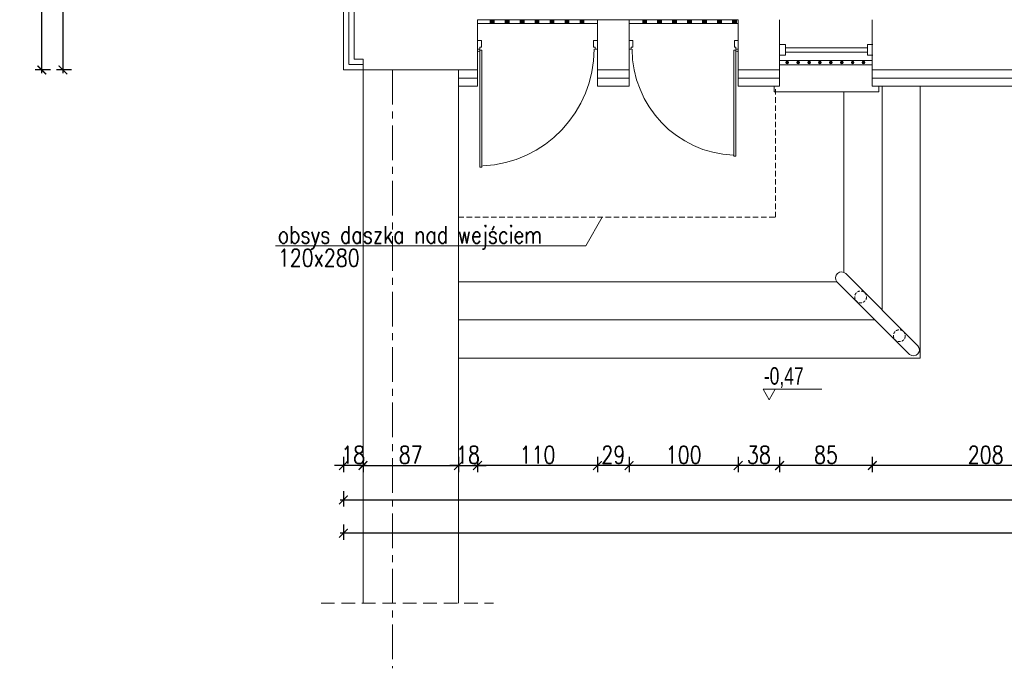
# Model space of a CAD drawing. Header units: millimetres. Extents: x 6354466 to 6508314, y -1889048 to -1342748.
# Tile 54 of 134: x 6380232 to 6389261, y -1766175 to -1760233. Entities that reach past the tile are written whole.
import ezdxf

# ---------------------------------------------------------------- set-up
doc = ezdxf.new("R2010")
doc.units = ezdxf.units.MM
doc.header["$PDMODE"] = 3
doc.header["$PDSIZE"] = 10
doc.linetypes.add('CENTER', pattern=[50.8, 31.75, -6.35, 6.35, -6.35])
doc.linetypes.add('HIDDEN', pattern=[0.375, 0.25, -0.125])
for name, color, linetype, lineweight in [('drzwi istn', 163, 'Continuous', 5), ('L-3', 10, 'Continuous', 18), ('L-5', 152, 'Continuous', 9), ('L-AXIS', 10, 'CENTER', 18), ('L-DIM', 252, 'Continuous', 5), ('L-DRZWI', 146, 'Continuous', 13), ('L-HATCH', 252, 'Continuous', 5), ('L-ISTNIEJĄCE BUDYNKI', 167, 'Continuous', 5), ('L-OPIS', 142, 'Continuous', 9), ('L-TXT', 141, 'Continuous', 9)]:
    doc.layers.add(name, color=color, linetype=linetype, lineweight=lineweight)
doc.styles.add('125', font='cdmsimpl.shx', dxfattribs={"width": 0.7, "height": 125})
doc.styles.add('160', font='simplex.shx', dxfattribs={"width": 0.8, "height": 160})
doc.linetypes.add('BATTING', pattern='A,0.00254,-2.54,[134,ltypeshp.shx,S=2.54,R=0,X=-2.54,Y=0],-5.08,[134,ltypeshp.shx,S=2.54,R=180,X=2.54,Y=0],-2.54', length=10.16254)
doc.dimstyles.new('160', dxfattribs={"dimtxt": 160, "dimasz": 80, "dimexe": 60, "dimexo": 3, "dimgap": 18, "dimtad": 1, "dimdec": 0, "dimlfac": 0.1, "dimrnd": 1, "dimtxsty": '160', "dimblk": 'ARCHTICK', "dimcen": 2.5, "dimdle": 30, "dimadec": 0, "dimazin": 0, "dimtfac": 1, "dimtdec": 0, "dimtix": 1, "dimtmove": 2, "dimatfit": 0, "dimldrblk": 'NONE', "dimfxl": 0, "dimarcsym": 0})

# ---------------------------------------------------------------- blocks, each defined once
blk = doc.blocks.new('*U27')
for p, q in [((-5, 0), (-5, -5)), ((5, -5), (5, 0)), ((-5, -5), (5, -5)), ((-2, -5), (-2, -80)), ((2, -5), (2, -80)), ((-5, -85), (-5, -80)), ((-5, -80), (5, -80)), ((5, -80), (5, -85))]:
    blk.add_line(p, q)
blk = doc.blocks.new('PMUI_DRZWI12')
for p, q in [((35, 40), (0, 40)), ((35, -20), (35, 40)), ((1065, -20), (1065, 40)), ((1065, 40), (1100, 40)), ((1100, 40), (1100, -40)), ((0, -40), (20, -40)), ((20, -40), (20, -20)), ((20, -20), (35, -20)), ((20, -50), (20, -60)), ((20, -50), (40, -50)), ((20, -1120), (20, -50)), ((40, -50), (40, -1120)), ((1080, -20), (1065, -20)), ((1080, -40), (1080, -20)), ((1100, -40), (1080, -40)), ((40, -1120), (20, -1120))]:
    blk.add_line(p, q)
for points in [[(0, 40), (0, -40)], [(20, -50), (20, -1120)]]:
    blk.add_lwpolyline(points)
blk.add_circle((10, -50), 10)
blk.add_arc((-2.1, -39.1), 1071.5, 272.72584, 359.95417)
blk = doc.blocks.new('PMUI_DRZWI10')
for p, q in [((-1000, 40), (-1000, -40)), ((-965, 40), (-1000, 40)), ((-965, -20), (-965, 40)), ((-35, -20), (-35, 40)), ((-35, 40), (0, 40)), ((-1000, -40), (-980, -40)), ((-980, -40), (-980, -20)), ((-980, -20), (-965, -20)), ((-20, -50), (-40, -50)), ((-40, -50), (-40, -1020)), ((-20, -20), (-35, -20)), ((-20, -40), (-20, -20)), ((0, -40), (-20, -40)), ((-20, -50), (-20, -60)), ((-20, -1020), (-20, -50)), ((-40, -1020), (-20, -1020))]:
    blk.add_line(p, q)
for points in [[(0, 40), (0, -40)], [(-20, -50), (-20, -1020)]]:
    blk.add_lwpolyline(points)
blk.add_circle((-10, -50), 10)
blk.add_arc((1.9, -39.2), 974.1, 180.04583, 267.27416)
blk = doc.blocks.new('_ArchTick')
at = {"color": 0, "linetype": 'ByBlock', "const_width": 0.15}
blk.add_lwpolyline([(-0.5, -0.5), (0.5, 0.5)], dxfattribs=at)
blk = doc.blocks.new('*D151')
at = {"layer": 'Defpoints', "color": 0, "transparency": 16777216}
for p in [(6388050.3, -1760843.4), (6390130.3, -1760843.4), (6388050.3, -1764317.9)]:
    blk.add_point(p, dxfattribs=at)
at = {"layer": 'L-DIM', "color": 0, "lineweight": -2, "ltscale": 10, "transparency": 16777216}
for p, q in [((6388050.3, -1764237.9), (6388050.3, -1764377.9)), ((6390130.3, -1764237.9), (6390130.3, -1764377.9)), ((6390160.3, -1764317.9), (6388020.3, -1764317.9))]:
    blk.add_line(p, q, dxfattribs=at)
at = {"layer": 'L-DIM', "color": 0, "linetype": 'ByBlock', "lineweight": -2, "transparency": 16777216, "xscale": 80, "yscale": 80, "zscale": 80, "rotation": 180}
blk.add_blockref('_ArchTick', (6388050.3, -1764317.9), dxfattribs=at)
at = {"layer": 'L-DIM', "color": 0, "linetype": 'ByBlock', "lineweight": -2, "transparency": 16777216, "xscale": 80, "yscale": 80, "zscale": 80}
blk.add_blockref('_ArchTick', (6390130.3, -1764317.9), dxfattribs=at)
at = {"layer": 'L-DIM', "color": 0, "ltscale": 10, "transparency": 16777216, "insert": (6389090.3, -1764219.9), "char_height": 160, "attachment_point": 5, "style": '160'}
blk.add_mtext('208', dxfattribs=at)
blk = doc.blocks.new('_None')
blk = doc.blocks.new('*D152')
at = {"layer": 'Defpoints', "color": 0, "transparency": 16777216}
for p in [(6387200.3, -1760843.4), (6388050.3, -1760843.4), (6387200.3, -1764317.9)]:
    blk.add_point(p, dxfattribs=at)
at = {"layer": 'L-DIM', "color": 0, "lineweight": -2, "ltscale": 10, "transparency": 16777216}
for p, q in [((6387200.3, -1764237.9), (6387200.3, -1764377.9)), ((6388050.3, -1764237.9), (6388050.3, -1764377.9)), ((6388080.3, -1764317.9), (6387170.3, -1764317.9))]:
    blk.add_line(p, q, dxfattribs=at)
at = {"layer": 'L-DIM', "color": 0, "linetype": 'ByBlock', "lineweight": -2, "transparency": 16777216, "xscale": 80, "yscale": 80, "zscale": 80, "rotation": 180}
blk.add_blockref('_ArchTick', (6387200.3, -1764317.9), dxfattribs=at)
at = {"layer": 'L-DIM', "color": 0, "linetype": 'ByBlock', "lineweight": -2, "transparency": 16777216, "xscale": 80, "yscale": 80, "zscale": 80}
blk.add_blockref('_ArchTick', (6388050.3, -1764317.9), dxfattribs=at)
at = {"layer": 'L-DIM', "color": 0, "ltscale": 10, "transparency": 16777216, "insert": (6387625.3, -1764219.9), "char_height": 160, "attachment_point": 5, "style": '160'}
blk.add_mtext('85', dxfattribs=at)
blk = doc.blocks.new('*D153')
at = {"layer": 'Defpoints', "color": 0, "transparency": 16777216}
for p in [(6386820.3, -1760843.4), (6387200.3, -1760843.4), (6386820.3, -1764317.9)]:
    blk.add_point(p, dxfattribs=at)
at = {"layer": 'L-DIM', "color": 0, "lineweight": -2, "ltscale": 10, "transparency": 16777216}
for p, q in [((6386820.3, -1764237.9), (6386820.3, -1764377.9)), ((6387200.3, -1764237.9), (6387200.3, -1764377.9)), ((6387230.3, -1764317.9), (6386790.3, -1764317.9))]:
    blk.add_line(p, q, dxfattribs=at)
at = {"layer": 'L-DIM', "color": 0, "linetype": 'ByBlock', "lineweight": -2, "transparency": 16777216, "xscale": 80, "yscale": 80, "zscale": 80, "rotation": 180}
blk.add_blockref('_ArchTick', (6386820.3, -1764317.9), dxfattribs=at)
at = {"layer": 'L-DIM', "color": 0, "linetype": 'ByBlock', "lineweight": -2, "transparency": 16777216, "xscale": 80, "yscale": 80, "zscale": 80}
blk.add_blockref('_ArchTick', (6387200.3, -1764317.9), dxfattribs=at)
at = {"layer": 'L-DIM', "color": 0, "ltscale": 10, "transparency": 16777216, "insert": (6387010.3, -1764219.9), "char_height": 160, "attachment_point": 5, "style": '160'}
blk.add_mtext('38', dxfattribs=at)
blk = doc.blocks.new('*D154')
at = {"layer": 'Defpoints', "color": 0, "transparency": 16777216}
for p in [(6385820.3, -1760843.4), (6386820.3, -1760843.4), (6385820.3, -1764317.9)]:
    blk.add_point(p, dxfattribs=at)
at = {"layer": 'L-DIM', "color": 0, "lineweight": -2, "ltscale": 10, "transparency": 16777216}
for p, q in [((6385820.3, -1764237.9), (6385820.3, -1764377.9)), ((6386820.3, -1764237.9), (6386820.3, -1764377.9)), ((6386850.3, -1764317.9), (6385790.3, -1764317.9))]:
    blk.add_line(p, q, dxfattribs=at)
at = {"layer": 'L-DIM', "color": 0, "linetype": 'ByBlock', "lineweight": -2, "transparency": 16777216, "xscale": 80, "yscale": 80, "zscale": 80, "rotation": 180}
blk.add_blockref('_ArchTick', (6385820.3, -1764317.9), dxfattribs=at)
at = {"layer": 'L-DIM', "color": 0, "linetype": 'ByBlock', "lineweight": -2, "transparency": 16777216, "xscale": 80, "yscale": 80, "zscale": 80}
blk.add_blockref('_ArchTick', (6386820.3, -1764317.9), dxfattribs=at)
at = {"layer": 'L-DIM', "color": 0, "ltscale": 10, "transparency": 16777216, "insert": (6386320.3, -1764219.9), "char_height": 160, "attachment_point": 5, "style": '160'}
blk.add_mtext('100', dxfattribs=at)
blk = doc.blocks.new('*D155')
at = {"layer": 'Defpoints', "color": 0, "transparency": 16777216}
for p in [(6385530.3, -1760843.4), (6385820.3, -1760843.4), (6385530.3, -1764317.9)]:
    blk.add_point(p, dxfattribs=at)
at = {"layer": 'L-DIM', "color": 0, "lineweight": -2, "ltscale": 10, "transparency": 16777216}
for p, q in [((6385530.3, -1764237.9), (6385530.3, -1764377.9)), ((6385820.3, -1764237.9), (6385820.3, -1764377.9)), ((6385850.3, -1764317.9), (6385500.3, -1764317.9))]:
    blk.add_line(p, q, dxfattribs=at)
at = {"layer": 'L-DIM', "color": 0, "linetype": 'ByBlock', "lineweight": -2, "transparency": 16777216, "xscale": 80, "yscale": 80, "zscale": 80, "rotation": 180}
blk.add_blockref('_ArchTick', (6385530.3, -1764317.9), dxfattribs=at)
at = {"layer": 'L-DIM', "color": 0, "linetype": 'ByBlock', "lineweight": -2, "transparency": 16777216, "xscale": 80, "yscale": 80, "zscale": 80}
blk.add_blockref('_ArchTick', (6385820.3, -1764317.9), dxfattribs=at)
at = {"layer": 'L-DIM', "color": 0, "ltscale": 10, "transparency": 16777216, "insert": (6385675.3, -1764219.9), "char_height": 160, "attachment_point": 5, "style": '160'}
blk.add_mtext('29', dxfattribs=at)
blk = doc.blocks.new('*D156')
at = {"layer": 'Defpoints', "color": 0, "transparency": 16777216}
for p in [(6384430.3, -1760843.4), (6385530.3, -1760843.4), (6384430.3, -1764317.9)]:
    blk.add_point(p, dxfattribs=at)
at = {"layer": 'L-DIM', "color": 0, "lineweight": -2, "ltscale": 10, "transparency": 16777216}
for p, q in [((6384430.3, -1764237.9), (6384430.3, -1764377.9)), ((6385530.3, -1764237.9), (6385530.3, -1764377.9)), ((6385560.3, -1764317.9), (6384400.3, -1764317.9))]:
    blk.add_line(p, q, dxfattribs=at)
at = {"layer": 'L-DIM', "color": 0, "linetype": 'ByBlock', "lineweight": -2, "transparency": 16777216, "xscale": 80, "yscale": 80, "zscale": 80, "rotation": 180}
blk.add_blockref('_ArchTick', (6384430.3, -1764317.9), dxfattribs=at)
at = {"layer": 'L-DIM', "color": 0, "linetype": 'ByBlock', "lineweight": -2, "transparency": 16777216, "xscale": 80, "yscale": 80, "zscale": 80}
blk.add_blockref('_ArchTick', (6385530.3, -1764317.9), dxfattribs=at)
at = {"layer": 'L-DIM', "color": 0, "ltscale": 10, "transparency": 16777216, "insert": (6384980.3, -1764219.9), "char_height": 160, "attachment_point": 5, "style": '160'}
blk.add_mtext('110', dxfattribs=at)
blk = doc.blocks.new('*D157')
at = {"layer": 'Defpoints', "color": 0, "ltscale": 10, "transparency": 16777216}
for p in [(6383200.3, -1760693.4), (6413415.3, -1760843.4), (6383200.3, -1764938.3)]:
    blk.add_point(p, dxfattribs=at)
at = {"layer": 'L-DIM', "color": 0, "lineweight": -2, "ltscale": 10, "transparency": 16777216}
for p, q in [((6413445.3, -1764938.3), (6383170.3, -1764938.3)), ((6383200.3, -1764858.3), (6383200.3, -1764998.3)), ((6413415.3, -1764858.3), (6413415.3, -1764998.3))]:
    blk.add_line(p, q, dxfattribs=at)
at = {"layer": 'L-DIM', "color": 0, "lineweight": -2, "ltscale": 10, "transparency": 16777216, "xscale": 80, "yscale": 80, "zscale": 80, "rotation": 180}
blk.add_blockref('_ArchTick', (6383200.3, -1764938.3), dxfattribs=at)
at = {"layer": 'L-DIM', "color": 0, "lineweight": -2, "ltscale": 10, "transparency": 16777216, "xscale": 80, "yscale": 80, "zscale": 80}
blk.add_blockref('_ArchTick', (6413415.3, -1764938.3), dxfattribs=at)
at = {"layer": 'L-DIM', "color": 0, "ltscale": 10, "transparency": 16777216, "insert": (6398307.8, -1764840.3), "char_height": 160, "attachment_point": 5, "style": '160'}
blk.add_mtext('3022', dxfattribs=at)
blk = doc.blocks.new('*D194')
at = {"layer": 'Defpoints', "color": 0, "transparency": 16777216}
for p in [(6383200.3, -1757213.4), (6380628.5, -1760693.4), (6383200.3, -1760693.4)]:
    blk.add_point(p, dxfattribs=at)
at = {"layer": 'L-DIM', "color": 0, "lineweight": -2, "ltscale": 10, "transparency": 16777216}
for p, q in [((6380708.5, -1757213.4), (6380568.5, -1757213.4)), ((6380628.5, -1757183.4), (6380628.5, -1760723.4)), ((6380708.5, -1760693.4), (6380568.5, -1760693.4))]:
    blk.add_line(p, q, dxfattribs=at)
at = {"layer": 'L-DIM', "color": 0, "linetype": 'ByBlock', "lineweight": -2, "transparency": 16777216, "xscale": 80, "yscale": 80, "zscale": 80}
for p, rotation in [((6380628.5, -1757213.4), 90), ((6380628.5, -1760693.4), 270)]:
    blk.add_blockref('_ArchTick', p, dxfattribs=dict(at, rotation=rotation))
at = {"layer": 'L-DIM', "color": 0, "ltscale": 10, "transparency": 16777216, "insert": (6380530.5, -1758953.4), "char_height": 160, "attachment_point": 5, "rotation": 90, "style": '160'}
blk.add_mtext('348', dxfattribs=at)
blk = doc.blocks.new('*D195')
at = {"layer": 'Defpoints', "color": 0, "transparency": 16777216}
for p in [(6380435.1, -1748963.4), (6383200.3, -1748963.4), (6383200.3, -1760693.4)]:
    blk.add_point(p, dxfattribs=at)
at = {"layer": 'L-DIM', "color": 0, "lineweight": -2, "ltscale": 10, "transparency": 16777216}
for p, q in [((6380435.1, -1760723.4), (6380435.1, -1748933.4)), ((6380515.1, -1748963.4), (6380375.1, -1748963.4)), ((6380515.1, -1760693.4), (6380375.1, -1760693.4))]:
    blk.add_line(p, q, dxfattribs=at)
at = {"layer": 'L-DIM', "color": 0, "linetype": 'ByBlock', "lineweight": -2, "transparency": 16777216, "xscale": 80, "yscale": 80, "zscale": 80}
for p, rotation in [((6380435.1, -1748963.4), 90), ((6380435.1, -1760693.4), 270)]:
    blk.add_blockref('_ArchTick', p, dxfattribs=dict(at, rotation=rotation))
at = {"layer": 'L-DIM', "color": 0, "ltscale": 10, "transparency": 16777216, "insert": (6380337.1, -1754828.4), "char_height": 160, "attachment_point": 5, "rotation": 90, "style": '160'}
blk.add_mtext('1173', dxfattribs=at)
blk = doc.blocks.new('*D462')
at = {"layer": 'Defpoints', "color": 0, "transparency": 16777216}
for p in [(6383200.3, -1760693.4), (6413415.3, -1760693.4), (6413415.3, -1764632.8)]:
    blk.add_point(p, dxfattribs=at)
at = {"layer": 'L-DIM', "color": 0, "lineweight": -2, "ltscale": 10, "transparency": 16777216}
for p, q in [((6383200.3, -1764552.8), (6383200.3, -1764692.8)), ((6413415.3, -1764552.8), (6413415.3, -1764692.8)), ((6383170.3, -1764632.8), (6413445.3, -1764632.8))]:
    blk.add_line(p, q, dxfattribs=at)
at = {"layer": 'L-DIM', "color": 0, "linetype": 'ByBlock', "lineweight": -2, "transparency": 16777216, "xscale": 80, "yscale": 80, "zscale": 80, "rotation": 180}
blk.add_blockref('_ArchTick', (6383200.3, -1764632.8), dxfattribs=at)
at = {"layer": 'L-DIM', "color": 0, "linetype": 'ByBlock', "lineweight": -2, "transparency": 16777216, "xscale": 80, "yscale": 80, "zscale": 80}
blk.add_blockref('_ArchTick', (6413415.3, -1764632.8), dxfattribs=at)
at = {"layer": 'L-DIM', "color": 0, "ltscale": 10, "transparency": 16777216, "insert": (6398307.8, -1764534.8), "char_height": 160, "attachment_point": 5, "style": '160'}
blk.add_mtext('3022', dxfattribs=at)
blk = doc.blocks.new('*D502')
at = {"layer": 'Defpoints', "color": 0, "transparency": 16777216}
for p in [(6384255.3, -1760843.4), (6384430.3, -1760843.4), (6384430.3, -1764317.9)]:
    blk.add_point(p, dxfattribs=at)
at = {"layer": 'L-DIM', "color": 0, "lineweight": -2, "ltscale": 10, "transparency": 16777216}
for p, q in [((6384255.3, -1764237.9), (6384255.3, -1764377.9)), ((6384430.3, -1764237.9), (6384430.3, -1764377.9)), ((6384255.3, -1764317.9), (6384175.3, -1764317.9)), ((6384225.3, -1764317.9), (6384460.3, -1764317.9)), ((6384430.3, -1764317.9), (6384510.3, -1764317.9))]:
    blk.add_line(p, q, dxfattribs=at)
at = {"layer": 'L-DIM', "color": 0, "linetype": 'ByBlock', "lineweight": -2, "transparency": 16777216, "xscale": 80, "yscale": 80, "zscale": 80}
blk.add_blockref('_ArchTick', (6384255.3, -1764317.9), dxfattribs=at)
at = {"layer": 'L-DIM', "color": 0, "linetype": 'ByBlock', "lineweight": -2, "transparency": 16777216, "xscale": 80, "yscale": 80, "zscale": 80, "rotation": 180}
blk.add_blockref('_ArchTick', (6384430.3, -1764317.9), dxfattribs=at)
at = {"layer": 'L-DIM', "color": 0, "ltscale": 10, "transparency": 16777216, "insert": (6384342.8, -1764219.9), "char_height": 160, "attachment_point": 5, "style": '160'}
blk.add_mtext('18', dxfattribs=at)
blk = doc.blocks.new('*D503')
at = {"layer": 'Defpoints', "color": 0, "transparency": 16777216}
for p in [(6383380.3, -1760693.4), (6384255.3, -1760693.4), (6384255.3, -1764317.9)]:
    blk.add_point(p, dxfattribs=at)
at = {"layer": 'L-DIM', "color": 0, "lineweight": -2, "ltscale": 10, "transparency": 16777216}
for p, q in [((6383380.3, -1764237.9), (6383380.3, -1764377.9)), ((6384255.3, -1764237.9), (6384255.3, -1764377.9)), ((6383350.3, -1764317.9), (6384285.3, -1764317.9))]:
    blk.add_line(p, q, dxfattribs=at)
at = {"layer": 'L-DIM', "color": 0, "linetype": 'ByBlock', "lineweight": -2, "transparency": 16777216, "xscale": 80, "yscale": 80, "zscale": 80, "rotation": 180}
blk.add_blockref('_ArchTick', (6383380.3, -1764317.9), dxfattribs=at)
at = {"layer": 'L-DIM', "color": 0, "linetype": 'ByBlock', "lineweight": -2, "transparency": 16777216, "xscale": 80, "yscale": 80, "zscale": 80}
blk.add_blockref('_ArchTick', (6384255.3, -1764317.9), dxfattribs=at)
at = {"layer": 'L-DIM', "color": 0, "ltscale": 10, "transparency": 16777216, "insert": (6383817.8, -1764219.9), "char_height": 160, "attachment_point": 5, "style": '160'}
blk.add_mtext('87', dxfattribs=at)
blk = doc.blocks.new('*D504')
at = {"layer": 'Defpoints', "color": 0, "transparency": 16777216}
for p in [(6383200.3, -1760693.4), (6383380.3, -1760693.4), (6383200.3, -1764317.9)]:
    blk.add_point(p, dxfattribs=at)
at = {"layer": 'L-DIM', "color": 0, "lineweight": -2, "ltscale": 10, "transparency": 16777216}
for p, q in [((6383200.3, -1764237.9), (6383200.3, -1764377.9)), ((6383380.3, -1764237.9), (6383380.3, -1764377.9)), ((6383200.3, -1764317.9), (6383120.3, -1764317.9)), ((6383410.3, -1764317.9), (6383170.3, -1764317.9)), ((6383380.3, -1764317.9), (6383460.3, -1764317.9))]:
    blk.add_line(p, q, dxfattribs=at)
at = {"layer": 'L-DIM', "color": 0, "linetype": 'ByBlock', "lineweight": -2, "transparency": 16777216, "xscale": 80, "yscale": 80, "zscale": 80}
blk.add_blockref('_ArchTick', (6383200.3, -1764317.9), dxfattribs=at)
at = {"layer": 'L-DIM', "color": 0, "linetype": 'ByBlock', "lineweight": -2, "transparency": 16777216, "xscale": 80, "yscale": 80, "zscale": 80, "rotation": 180}
blk.add_blockref('_ArchTick', (6383380.3, -1764317.9), dxfattribs=at)
at = {"layer": 'L-DIM', "color": 0, "ltscale": 10, "transparency": 16777216, "insert": (6383290.3, -1764219.9), "char_height": 160, "attachment_point": 5, "style": '160'}
blk.add_mtext('18', dxfattribs=at)

msp = doc.modelspace()

# ---------------------------------------------------------------- hatches: boundary and pattern name
at = {"layer": 'L-DRZWI'}
for points in [[(6384546.7, -1760268.3), (6384582.1, -1760268.3), (6384582.1, -1760233.4), (6384546.7, -1760233.4)], [(6384684, -1760268.3), (6384719.4, -1760268.3), (6384719.4, -1760233.4), (6384684, -1760233.4)], [(6384821.3, -1760268.3), (6384856.7, -1760268.3), (6384856.7, -1760233.4), (6384821.3, -1760233.4)], [(6384958.6, -1760268.3), (6384994, -1760268.3), (6384994, -1760233.4), (6384958.6, -1760233.4)], [(6385095.9, -1760268.3), (6385131.3, -1760268.3), (6385131.3, -1760233.4), (6385095.9, -1760233.4)], [(6385233.2, -1760268.3), (6385268.6, -1760268.3), (6385268.6, -1760233.4), (6385233.2, -1760233.4)], [(6385370.5, -1760268.3), (6385405.9, -1760268.3), (6385405.9, -1760233.4), (6385370.5, -1760233.4)], [(6385980.2, -1760268.3), (6385944.8, -1760268.3), (6385944.8, -1760233.4), (6385980.2, -1760233.4)], [(6386117.5, -1760268.3), (6386082.1, -1760268.3), (6386082.1, -1760233.4), (6386117.5, -1760233.4)], [(6386254.8, -1760268.3), (6386219.4, -1760268.3), (6386219.4, -1760233.4), (6386254.8, -1760233.4)], [(6386392.1, -1760268.3), (6386356.7, -1760268.3), (6386356.7, -1760233.4), (6386392.1, -1760233.4)], [(6386529.4, -1760268.3), (6386494, -1760268.3), (6386494, -1760233.4), (6386529.4, -1760233.4)], [(6386666.7, -1760268.3), (6386631.3, -1760268.3), (6386631.3, -1760233.4), (6386666.7, -1760233.4)], [(6386804, -1760268.3), (6386768.6, -1760268.3), (6386768.6, -1760233.4), (6386804, -1760233.4)]]:
    msp.add_hatch(color=256, dxfattribs=at).paths.add_polyline_path(points)

# ---------------------------------------------------------------- linework, layer by layer
at = {"layer": 'L-3', "ltscale": 10}
for p, q in [((6384430.3, -1760693.4), (6384255.3, -1760693.4)), ((6384255.3, -1760843.4), (6384255.3, -1760693.4)), ((6384430.3, -1760843.4), (6384430.3, -1760693.4)), ((6385820.3, -1760693.4), (6385530.3, -1760693.4)), ((6385530.3, -1760693.4), (6385530.3, -1760843.4)), ((6385820.3, -1760843.4), (6385820.3, -1760693.4)), ((6387200.3, -1760693.4), (6386820.3, -1760693.4)), ((6386820.3, -1760693.4), (6386820.3, -1760843.4)), ((6387200.3, -1760843.4), (6387200.3, -1760693.4)), ((6390130.3, -1760693.4), (6388050.3, -1760693.4)), ((6388050.3, -1760693.4), (6388050.3, -1760843.4)), ((6384255.3, -1760843.4), (6384430.3, -1760843.4)), ((6385530.3, -1760843.4), (6385820.3, -1760843.4)), ((6386820.3, -1760843.4), (6387200.3, -1760843.4)), ((6388050.3, -1760843.4), (6390130.3, -1760843.4)), ((6384314.1, -1762633.4), (6384255.3, -1762633.4)), ((6384255.3, -1762633.4), (6384255.3, -1763333.4)), ((6384255.3, -1763333.4), (6384318, -1763333.4))]:
    msp.add_line(p, q, dxfattribs=at)
at = {"layer": 'L-3', "linetype": 'BATTING', "ltscale": 7}
for p, q in [((6384430.3, -1760768.4), (6384255.3, -1760768.4)), ((6385820.3, -1760768.4), (6385530.3, -1760768.4)), ((6387200.3, -1760768.4), (6386820.3, -1760768.4)), ((6390130.3, -1760768.4), (6388050.3, -1760768.4))]:
    msp.add_line(p, q, dxfattribs=at)
at = {"layer": 'L-3', "linetype": 'HIDDEN', "ltscale": 200}
msp.add_line((6384255.3, -1762043.4), (6384255.3, -1760843.4), dxfattribs=at)
at = {"layer": 'L-3'}
for p, q in [((6387790.3, -1762548.6), (6387790.3, -1760906)), ((6384319.8, -1762633.4), (6387726.5, -1762633.4))]:
    msp.add_line(p, q, dxfattribs=at)
at = {"layer": 'L-3', "linetype": 'BATTING', "ltscale": 4}
for points in [[(6383250.3, -1760643.4), (6383250.3, -1760643.4), (6383250.3, -1757213.4)], [(6383380.3, -1760643.4), (6383252.1, -1760643.4)]]:
    msp.add_lwpolyline(points, dxfattribs=at)
at = {"layer": 'L-3', "ltscale": 10}
msp.add_lwpolyline([(6387200.3, -1760645.6), (6388050.3, -1760645.6), (6388050.3, -1760605.6), (6387200.3, -1760605.6)], close=True, dxfattribs=at)
at = {"layer": 'L-3', "linetype": 'HIDDEN', "ltscale": 200}
msp.add_lwpolyline([(6384255.3, -1762043.4), (6387162.1, -1762043.4), (6387162.1, -1760843.4)], dxfattribs=at)
at = {"layer": 'L-3'}
for points in [[(6388490.3, -1760906), (6388490.3, -1763333.4), (6384319.8, -1763333.4)], [(6387790.3, -1760906), (6387790.3, -1762548.6)], [(6388140.3, -1760906), (6388140.3, -1762893.6)], [(6387726.5, -1762633.4), (6384318, -1762633.4)], [(6388076.5, -1762983.4), (6384255.3, -1762983.4)]]:
    msp.add_lwpolyline(points, dxfattribs=at)
at = {"layer": 'L-3', "ltscale": 10}
for centre, radius in [((6387269.3, -1760625.6), 12), ((6387269.3, -1760625.6), 11), ((6387269.3, -1760625.6), 10), ((6387269.3, -1760625.6), 9), ((6387269.3, -1760625.6), 8), ((6387269.3, -1760625.6), 7), ((6387269.3, -1760625.6), 6), ((6387269.3, -1760625.6), 5), ((6387269.3, -1760625.6), 4), ((6387269.3, -1760625.6), 3), ((6387269.3, -1760625.6), 3), ((6387269.3, -1760625.6), 2), ((6387269.3, -1760625.6), 1), ((6387370.3, -1760625.6), 12), ((6387370.3, -1760625.6), 11), ((6387370.3, -1760625.6), 10), ((6387370.3, -1760625.6), 9), ((6387370.3, -1760625.6), 8), ((6387370.3, -1760625.6), 7), ((6387370.3, -1760625.6), 6), ((6387370.3, -1760625.6), 5), ((6387370.3, -1760625.6), 4), ((6387370.3, -1760625.6), 3), ((6387370.3, -1760625.6), 3), ((6387370.3, -1760625.6), 2), ((6387370.3, -1760625.6), 1), ((6387470.3, -1760625.6), 12), ((6387470.3, -1760625.6), 11), ((6387470.3, -1760625.6), 10), ((6387470.3, -1760625.6), 9), ((6387470.3, -1760625.6), 8), ((6387470.3, -1760625.6), 7), ((6387470.3, -1760625.6), 6), ((6387470.3, -1760625.6), 5), ((6387470.3, -1760625.6), 4), ((6387470.3, -1760625.6), 3), ((6387470.3, -1760625.6), 3), ((6387470.3, -1760625.6), 2), ((6387470.3, -1760625.6), 1), ((6387570.3, -1760625.6), 12), ((6387570.3, -1760625.6), 11), ((6387570.3, -1760625.6), 10), ((6387570.3, -1760625.6), 9), ((6387570.3, -1760625.6), 8), ((6387570.3, -1760625.6), 7), ((6387570.3, -1760625.6), 6), ((6387570.3, -1760625.6), 5), ((6387570.3, -1760625.6), 4), ((6387570.3, -1760625.6), 3), ((6387570.3, -1760625.6), 3), ((6387570.3, -1760625.6), 2), ((6387570.3, -1760625.6), 1), ((6387670.3, -1760625.6), 12), ((6387670.3, -1760625.6), 11), ((6387670.3, -1760625.6), 10), ((6387670.3, -1760625.6), 9), ((6387670.3, -1760625.6), 8), ((6387670.3, -1760625.6), 7), ((6387670.3, -1760625.6), 6), ((6387670.3, -1760625.6), 5), ((6387670.3, -1760625.6), 4), ((6387670.3, -1760625.6), 3), ((6387670.3, -1760625.6), 3), ((6387670.3, -1760625.6), 2), ((6387670.3, -1760625.6), 1), ((6387770.3, -1760625.6), 12), ((6387770.3, -1760625.6), 11), ((6387770.3, -1760625.6), 10), ((6387770.3, -1760625.6), 9), ((6387770.3, -1760625.6), 8), ((6387770.3, -1760625.6), 7), ((6387770.3, -1760625.6), 6), ((6387770.3, -1760625.6), 5), ((6387770.3, -1760625.6), 4), ((6387770.3, -1760625.6), 3), ((6387770.3, -1760625.6), 3), ((6387770.3, -1760625.6), 2), ((6387770.3, -1760625.6), 1), ((6387870.3, -1760625.6), 12), ((6387870.3, -1760625.6), 11), ((6387870.3, -1760625.6), 10), ((6387870.3, -1760625.6), 9), ((6387870.3, -1760625.6), 8), ((6387870.3, -1760625.6), 7), ((6387870.3, -1760625.6), 6), ((6387870.3, -1760625.6), 5), ((6387870.3, -1760625.6), 4), ((6387870.3, -1760625.6), 3), ((6387870.3, -1760625.6), 3), ((6387870.3, -1760625.6), 2), ((6387870.3, -1760625.6), 1), ((6387970.3, -1760625.6), 12), ((6387970.3, -1760625.6), 11), ((6387970.3, -1760625.6), 10), ((6387970.3, -1760625.6), 9), ((6387970.3, -1760625.6), 8), ((6387970.3, -1760625.6), 7), ((6387970.3, -1760625.6), 6), ((6387970.3, -1760625.6), 5), ((6387970.3, -1760625.6), 4), ((6387970.3, -1760625.6), 3), ((6387970.3, -1760625.6), 3), ((6387970.3, -1760625.6), 2), ((6387970.3, -1760625.6), 1)]:
    msp.add_circle(centre, radius, dxfattribs=at)
at = {"layer": 'L-5', "ltscale": 10}
for p, q in [((6383300.3, -1760593.4), (6383300.3, -1757213.4)), ((6383380.3, -1760593.4), (6383300.3, -1760593.4)), ((6383380.3, -1760693.4), (6383380.3, -1760593.4))]:
    msp.add_line(p, q, dxfattribs=at)
at = {"layer": 'L-5'}
for p, q in [((6387150.3, -1760843.4), (6387150.3, -1760893.4)), ((6388109.5, -1760843.4), (6388109.5, -1760893.4)), ((6387150.3, -1760893.4), (6388109.5, -1760893.4))]:
    msp.add_line(p, q, dxfattribs=at)
at = {"layer": 'L-AXIS', "ltscale": 10}
msp.add_line((6383200.3, -1748963.4), (6383200.3, -1760693.4), dxfattribs=at)
msp.add_lwpolyline([(6383200.3, -1760693.4), (6383650.3, -1760693.4), (6383650.3, -1766175.3)], dxfattribs=at)
at = {"layer": 'L-DRZWI'}
for points in [[(6384430.3, -1760268.3), (6385530.3, -1760268.3), (6385530.3, -1760233.4), (6384430.3, -1760233.4)], [(6384546.7, -1760268.3), (6384582.1, -1760268.3), (6384582.1, -1760233.4), (6384546.7, -1760233.4)], [(6384684, -1760268.3), (6384719.4, -1760268.3), (6384719.4, -1760233.4), (6384684, -1760233.4)], [(6384821.3, -1760268.3), (6384856.7, -1760268.3), (6384856.7, -1760233.4), (6384821.3, -1760233.4)], [(6384958.6, -1760268.3), (6384994, -1760268.3), (6384994, -1760233.4), (6384958.6, -1760233.4)], [(6385095.9, -1760268.3), (6385131.3, -1760268.3), (6385131.3, -1760233.4), (6385095.9, -1760233.4)], [(6385233.2, -1760268.3), (6385268.6, -1760268.3), (6385268.6, -1760233.4), (6385233.2, -1760233.4)], [(6385370.5, -1760268.3), (6385405.9, -1760268.3), (6385405.9, -1760233.4), (6385370.5, -1760233.4)], [(6386820.3, -1760268.3), (6385820.3, -1760268.3), (6385820.3, -1760233.4), (6386820.3, -1760233.4)], [(6385980.2, -1760268.3), (6385944.8, -1760268.3), (6385944.8, -1760233.4), (6385980.2, -1760233.4)], [(6386117.5, -1760268.3), (6386082.1, -1760268.3), (6386082.1, -1760233.4), (6386117.5, -1760233.4)], [(6386254.8, -1760268.3), (6386219.4, -1760268.3), (6386219.4, -1760233.4), (6386254.8, -1760233.4)], [(6386392.1, -1760268.3), (6386356.7, -1760268.3), (6386356.7, -1760233.4), (6386392.1, -1760233.4)], [(6386529.4, -1760268.3), (6386494, -1760268.3), (6386494, -1760233.4), (6386529.4, -1760233.4)], [(6386666.7, -1760268.3), (6386631.3, -1760268.3), (6386631.3, -1760233.4), (6386666.7, -1760233.4)], [(6386804, -1760268.3), (6386768.6, -1760268.3), (6386768.6, -1760233.4), (6386804, -1760233.4)]]:
    msp.add_lwpolyline(points, close=True, dxfattribs=at)
at = {"layer": 'L-HATCH', "linetype": 'HIDDEN', "ltscale": 500}
msp.add_line((6382995.2, -1765578.9), (6384576.3, -1765578.9), dxfattribs=at)
at = {"layer": 'L-ISTNIEJĄCE BUDYNKI'}
for p, q in [((6383200.3, -1760693.4), (6383200.3, -1757213.4)), ((6384430.3, -1760233.4), (6384430.3, -1760693.4)), ((6385530.3, -1760233.4), (6385820.3, -1760233.4)), ((6385530.3, -1760233.4), (6385530.3, -1760693.4)), ((6385820.3, -1760233.4), (6385820.3, -1760693.4)), ((6386820.3, -1760233.4), (6386820.3, -1760693.4)), ((6387200.3, -1760233.4), (6387200.3, -1760693.4)), ((6388050.3, -1760233.4), (6388050.3, -1760693.4)), ((6384255.3, -1760693.4), (6383200.3, -1760693.4)), ((6383380.3, -1760693.4), (6383380.3, -1765578.9)), ((6384255.3, -1760693.4), (6384255.3, -1765578.9)), ((6387790.3, -1760906), (6387790.3, -1760893.4)), ((6387806.4, -1762559.6), (6388469.8, -1763223)), ((6384255.3, -1762633.4), (6384318, -1762633.4)), ((6387726.5, -1762633.4), (6388393, -1763299.9)), ((6388469.8, -1763223), (6388469.7, -1763223.2))]:
    msp.add_line(p, q, dxfattribs=at)
for points in [[(6388140.3, -1760843.4), (6388140.3, -1760906)], [(6388140.3, -1760906), (6388140.3, -1760843.4)], [(6388490.3, -1760843.4), (6388490.3, -1760906)], [(6388490.3, -1760906), (6388490.3, -1760843.4)], [(6387790.3, -1760893.4), (6387790.3, -1760906)], [(6387790.3, -1760902.2), (6387790.3, -1760893.4)], [(6384314.1, -1762633.4), (6384255.3, -1762633.4)], [(6384318, -1762983.4), (6384255.3, -1762983.4)], [(6384318, -1763333.4), (6384255.3, -1763333.4)]]:
    msp.add_lwpolyline(points, dxfattribs=at)
at = {"layer": 'L-ISTNIEJĄCE BUDYNKI', "linetype": 'HIDDEN', "ltscale": 100}
for centre in [(6387943, -1762773.1), (6388298.5, -1763128.6)]:
    msp.add_circle(centre, 54.3, dxfattribs=at)
at = {"layer": 'L-ISTNIEJĄCE BUDYNKI'}
for centre, start, end in [((6387768, -1762598.2), 45.09614, 220.30373), ((6388428.2, -1763258.4), 229.69627, 44.90386)]:
    msp.add_arc(centre, 54.4, start, end, dxfattribs=at)
at = {"layer": 'L-OPIS'}
for p, q in [((6385423.4, -1762305), (6385572.8, -1762043.4)), ((6382578.7, -1762305), (6385423.4, -1762305))]:
    msp.add_line(p, q, dxfattribs=at)
at = {"layer": 'L-TXT'}
msp.add_lwpolyline([(6387159.8, -1763619.4), (6387104.9, -1763714.5), (6387050, -1763619.4), (6387588.9, -1763619.4)], dxfattribs=at)

# ---------------------------------------------------------------- block references
at = {"layer": 'drzwi istn'}
for name, p in [('PMUI_DRZWI12', (6384430.3, -1760463.4)), ('PMUI_DRZWI10', (6386820.3, -1760463.4))]:
    msp.add_blockref(name, p, dxfattribs=at)
at = {"layer": 'drzwi istn', "xscale": -10, "yscale": 10, "zscale": 10, "rotation": 270}
msp.add_blockref('*U27', (6388054.9, -1760509.7), dxfattribs=at)

# ---------------------------------------------------------------- texts
at = {"layer": 'L-OPIS', "char_height": 160, "attachment_point": 1, "style": '160'}
for s, insert, width in [('obsys daszka nad wejściem', (6382598.5, -1762123.5), 2935.425), ('120x280', (6382598.5, -1762334.6), 2464.394)]:
    msp.add_mtext(s, dxfattribs=dict(at, insert=insert, width=width))
at = {"layer": 'L-TXT', "style": '125', "width": 0.75}
msp.add_text('-0,47', height=160, rotation=359.99848, dxfattribs=at).set_placement((6387055.6, -1763576.7))

# ---------------------------------------------------------------- dimensions: what is measured, and where the dimension line sits
at = {"layer": 'L-DIM', "ltscale": 10}
for base, p1, p2, picture, middle in [((6380435.1, -1748963.4), (6383200.3, -1760693.4), (6383200.3, -1748963.4), '*D195', (6380337.1, -1754828.4)), ((6380628.5, -1760693.4), (6383200.3, -1757213.4), (6383200.3, -1760693.4), '*D194', (6380530.5, -1758953.4))]:
    dim = msp.add_linear_dim(base=base, p1=p1, p2=p2, angle=90, dimstyle='160', override={"dimlfac": 0.1}, dxfattribs=at)
    dim.commit()
    dim.dimension.update_dxf_attribs({"geometry": picture, "text_midpoint": middle})
for base, p1, p2, override, picture, middle in [((6383200.3, -1764317.9), (6383380.3, -1760693.4), (6383200.3, -1760693.4), {"dimlfac": 0.1}, '*D504', (6383290.3, -1764219.9)), ((6383200.3487778, -1764938.3074723), (6413415.3487778, -1760843.3827957), (6383200.3487778, -1760693.3827957), {"dimlfac": 0.1}, '*D157', (6398307.8487778, -1764840.3074723)), ((6413415.3487778, -1764632.7571858), (6383200.3487778, -1760693.3827957), (6413415.3487778, -1760693.3827957), {"dimlfac": 0.1}, '*D462', (6398307.8487778, -1764534.7571858)), ((6384255.295, -1764317.8561), (6383380.3488, -1760693.3828), (6384255.295, -1760693.3828), {"dimtxsty": '160', "dimldrblk": 'None'}, '*D503', (6383817.8219, -1764219.8561)), ((6384430.3488, -1764317.8561), (6384255.295, -1760843.3828), (6384430.3488, -1760843.3828), {"dimtxsty": '160', "dimldrblk": 'None'}, '*D502', (6384342.8219, -1764219.8561)), ((6384430.3, -1764317.9), (6385530.3, -1760843.4), (6384430.3, -1760843.4), {"dimlfac": 0.1}, '*D156', (6384980.3, -1764219.9)), ((6385530.3, -1764317.9), (6385820.3, -1760843.4), (6385530.3, -1760843.4), {"dimlfac": 0.1}, '*D155', (6385675.3, -1764219.9)), ((6385820.3, -1764317.9), (6386820.3, -1760843.4), (6385820.3, -1760843.4), {"dimlfac": 0.1}, '*D154', (6386320.3, -1764219.9)), ((6386820.3, -1764317.9), (6387200.3, -1760843.4), (6386820.3, -1760843.4), {"dimlfac": 0.1}, '*D153', (6387010.3, -1764219.9)), ((6387200.3, -1764317.9), (6388050.3, -1760843.4), (6387200.3, -1760843.4), {"dimlfac": 0.1}, '*D152', (6387625.3, -1764219.9)), ((6388050.3, -1764317.9), (6390130.3, -1760843.4), (6388050.3, -1760843.4), {"dimlfac": 0.1}, '*D151', (6389090.3, -1764219.9))]:
    dim = msp.add_linear_dim(base=base, p1=p1, p2=p2, dimstyle='160', override=override, dxfattribs=at)
    dim.commit()
    dim.dimension.update_dxf_attribs({"geometry": picture, "text_midpoint": middle})

doc.saveas('drawing.dxf')
